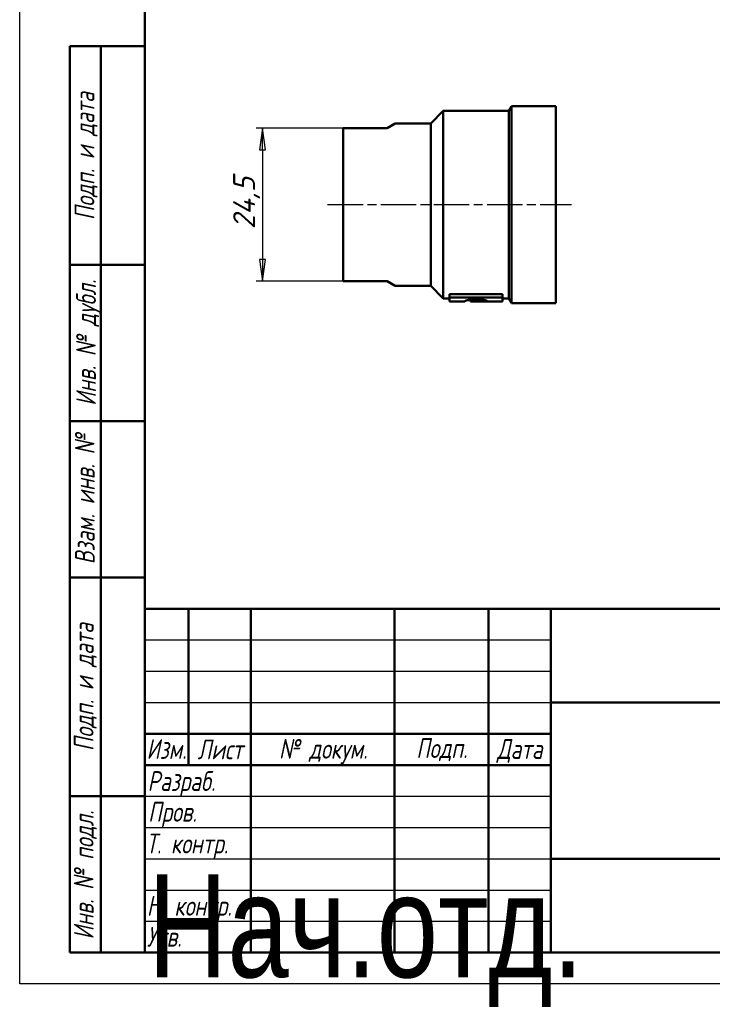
# Model space of a CAD drawing. Header units: millimetres. Extents: x -90 to 706, y -67 to 355.
# Tile 1 of 4: x 0 to 111, y -3 to 154. Entities that reach past the tile are written whole.
import ezdxf
from ezdxf.enums import TextEntityAlignment as Align

# ---------------------------------------------------------------- set-up
doc = ezdxf.new("R2018")
doc.units = ezdxf.units.MM
doc.linetypes.add('CHAIN', pattern=[0.7087, 0.4724, -0.0591, 0.1181, -0.0591])
for name, color, linetype, lineweight in [('Видимые тонкие (ГОСТ)', 7, 'Continuous', 35), ('Видимый контур (ГОСТ)', 7, 'Continuous', 50), ('Заголовок (ГОСТ)', 7, 'Continuous', 50), ('Кромка (ГОСТ)', 7, 'Continuous', 50), ('Обозначение (ГОСТ)', 7, 'Continuous', 25), ('Осевая линия (ГОСТ)', 7, 'Continuous', 25), ('Размер (ГОСТ)', 7, 'Continuous', 25), ('Эскизная геометрия (ГОСТ)', 7, 'Continuous', 50)]:
    doc.layers.add(name, color=color, linetype=linetype, lineweight=lineweight)
doc.styles.get("Standard").update_dxf_attribs({"font": 'GOST Common Italic.ttf'})
doc.styles.add('Альтернативный текст (ГОСТ)', font='txt', dxfattribs={"width": 0.8})
doc.styles.add('Обычный текст (ГОСТ)', font='GOST Common Italic.ttf')
doc.dimstyles.new('Обычный (ГОСТ)', dxfattribs={"dimtxt": 3.5, "dimasz": 3.5, "dimexe": 1, "dimexo": 0, "dimgap": 0.5, "dimtad": 1, "dimrnd": 1e-08, "dimtxsty": 'Обычный текст (ГОСТ)', "dimblk": 'Filled-1', "dimcen": 0.09, "dimdle": 15, "dimclrd": 256, "dimclre": 256, "dimclrt": 256, "dimazin": 2, "dimtfac": 0.714286, "dimtdec": 3, "dimtmove": 0, "dimatfit": 3, "dimfxl": 1, "dimtolj": 1, "dimlwd": 25, "dimlwe": 25, "dimarcsym": 0})

# ---------------------------------------------------------------- blocks, each defined once
blk = doc.blocks.new('ГОСТ - Доп. графы 1')
at = {"layer": 'Эскизная геометрия (ГОСТ)'}
for p, q in [((-12, 0), (-12, 145)), ((-12, 145), (0, 145)), ((-7, 145), (-7, 0)), ((-12, 110), (-7, 110)), ((-7, 110), (0, 110)), ((-12, 85), (-7, 85)), ((-7, 85), (0, 85)), ((-12, 60), (-7, 60)), ((-7, 60), (0, 60)), ((-12, 25), (-7, 25)), ((-7, 25), (0, 25)), ((0, 0), (-12, 0))]:
    blk.add_line(p, q, dxfattribs=at)
at = {"layer": 'Обозначение (ГОСТ)', "char_height": 3.17, "attachment_point": 5, "rotation": 90, "style": 'Альтернативный текст (ГОСТ)'}
for s, insert, width in [('\\fGOST Common|b0|i1;\\H3.1700;Подп. и дата', (-9.37, 127.41), 34.7679), ('\\fGOST Common|b0|i1;\\H3.1700;Инв. № дубл.', (-8.95, 97.55), 24.8438), ('\\fGOST Common|b0|i1;\\H3.1700;Взам. инв. №', (-9.58, 72.53), 24.8669), ('\\fGOST Common|b0|i1;\\H3.1700;Подп. и дата', (-9.5, 42.47), 35.1486), ('\\fGOST Common|b0|i1;\\H3.1700;Инв. № подл.', (-9.5, 12.41), 24.9618)]:
    blk.add_mtext(s, dxfattribs=dict(at, insert=insert, width=width))
at = {"layer": 'Обозначение (ГОСТ)', "lineweight": 30, "width": 0.8, "flags": 17}
for tag, p in [('Подп._и_дата_2', (-3.53, 127.51)), ('Инв._номер_дубликата', (-3.41, 97.47)), ('Взамен_инв._номера', (-3.46, 72.53)), ('Подп._и_дата_1', (-3.42, 42.35)), ('ИНВЕНТАРНЫЙ_НОМЕР', (-3.33, 12.68))]:
    blk.add_attdef(tag, text='', height=3.17, rotation=90, dxfattribs=at).set_placement(p, align=Align.MIDDLE_CENTER)
blk = doc.blocks.new('Основные надписи ГОСТ - Форма 1')
at = {"layer": 'Заголовок (ГОСТ)'}
for p, q in [((0, 55), (185, 55)), ((0, 0), (0, 55)), ((0, 0), (0, 55)), ((7, 55), (7, 30)), ((17, 55), (17, 0)), ((40, 55), (40, 0)), ((55, 55), (55, 0)), ((65, 55), (65, 0)), ((65, 40), (185, 40)), ((0, 35), (65, 35)), ((0, 30), (65, 30)), ((65, 15), (185, 15)), ((185, 0), (0, 0))]:
    blk.add_line(p, q, dxfattribs=at)
at = {"layer": 'Заголовок (ГОСТ)', "linetype": 'Continuous', "lineweight": 25}
for p, q in [((0, 50), (65, 50)), ((0, 45), (65, 45)), ((0, 40), (65, 40)), ((0, 25), (65, 25)), ((0, 20), (65, 20)), ((0, 15), (65, 15)), ((0, 10), (65, 10)), ((0, 5), (65, 5))]:
    blk.add_line(p, q, dxfattribs=at)
at = {"layer": 'Заголовок (ГОСТ)', "char_height": 3.17, "style": 'Альтернативный текст (ГОСТ)'}
for s, insert, width, attachment_point in [('\\fGOST Common|b0|i1;\\H3.1700;Изм.', (3.5, 32.56), 6.9635, 5), ('\\fGOST Common|b0|i1;\\H3.1700;Лист', (12.1, 32.5), 10.0029, 5), ('\\A0;\\fGOST Common|b0|i1;\\H3.1700;№ докум.', (28.58, 32.16), 22.9069, 5), ('\\fGOST Common|b0|i1;\\H3.1700;Подп.', (47.56, 32.45), 14.879, 5), ('\\fGOST Common|b0|i1;\\H3.1700;Дата', (60.02, 32.24), 9.9614, 5), ('\\fGOST Common|b0|i1;\\H3.1700;Разраб.', (0.47, 27), 16.9971, 4), ('\\fGOST Common|b0|i1;\\H3.1700;Пров.', (0.56, 22.08), 17.0192, 4), ('\\A0;\\fGOST Common|b0|i1;\\H3.1700;Т. контр.', (0.23, 17.01), 16.9554, 4), ('\\fGOST Common|b0|i1;\\H3.1700;Н. контр.', (0.36, 7.05), 16.9999, 4), ('\\fGOST Common|b0|i1;\\H3.1700;Утв.', (0.34, 2.52), 17.0083, 4)]:
    blk.add_mtext(s, dxfattribs=dict(at, insert=insert, width=width, attachment_point=attachment_point))
at = {"layer": 'Заголовок (ГОСТ)', "lineweight": 30, "flags": 104}
for tag, height, width, p in [('Изм1', 2.89, 0.7, (3.51, 52.52)), ('Лист1', 2.89, 0.7, (12.03, 52.52)), ('Докум1', 2.89, 0.7, (28.54, 52.48)), ('Изм2', 2.89, 0.7, (3.5, 47.52)), ('Лист2', 2.89, 0.7, (12.01, 47.5)), ('Докум2', 2.89, 0.7, (28.53, 47.5)), ('Изм3', 2.89, 0.7, (3.5, 42.5)), ('Лист3', 2.89, 0.7, (12.01, 42.51)), ('Докум3', 2.89, 0.7, (28.51, 42.48)), ('Изм4', 2.89, 0.7, (3.51, 37.5)), ('Лист4', 2.89, 0.7, (12, 37.53)), ('Докум4', 2.89, 0.7, (28.51, 37.52)), ('НАИМЕНОВАНИЕ', 5, 0.8, (100.03, 29.98)), ('Литера', 3.5, 0.8, (137.52, 27.25)), ('Литера2', 3.5, 0.8, (142.51, 27.22)), ('Литера3', 3.5, 0.8, (147.52, 27.21)), ('Масса', 3.5, 0.8, (158.47, 27.53)), ('Масштаб', 3.5, 0.8, (176, 27.6)), ('Тип_документа', 3.17, 0.8, (100.08, 17.56)), ('Листов', 3.17, 0.8, (177.46, 17.58)), ('Материал_Класс', 3.5, 0.9, (100, 7.5))]:
    blk.add_attdef(tag, text='', height=height, dxfattribs=dict(at, width=width)).set_placement(p, align=Align.MIDDLE_CENTER)
for tag, height, width, p in [('Подп1', 2.89, 0.7, (40.01, 52.51)), ('Дата1', 2, 0.7, (55.01, 52.51)), ('Подп2', 2.89, 0.7, (40.01, 47.5)), ('Дата2', 2, 0.7, (55.01, 47.49)), ('Подп3', 2.89, 0.7, (40.01, 42.51)), ('Дата3', 2, 0.7, (55.02, 42.52)), ('Подп4', 2.89, 0.7, (40.01, 37.51)), ('Дата4', 2, 0.7, (55.02, 37.51)), ('АВТОР', 3.17, 0.8, (17.41, 27.49)), ('Разработал_Подп.', 2.89, 0.7, (40.05, 27.51)), ('ДАТА_СОЗДАНИЯ', 2, 0.7, (55.01, 27.51)), ('ПРОВЕРИЛ', 3.17, 0.8, (17.41, 22.53)), ('Проверил_Подп.', 2.89, 0.7, (40.05, 22.52)), ('ДАТА_ПРОВЕРКИ', 2, 0.7, (55.02, 22.51)), ('ТЕХНОЛОГ', 3.17, 0.8, (17.33, 17.54)), ('Технолог_Подп.', 2.89, 0.7, (40.05, 17.51)), ('Технолог_Дата', 2, 0.7, (55.01, 17.5)), ('НАЧ._ОТДЕЛА', 3.17, 0.8, (17.46, 12.45)), ('Руководитель_Подп.', 2.89, 0.7, (40.01, 12.5)), ('Руководитель_Дата', 2, 0.7, (55.01, 12.51)), ('Должность_руководителя', 3.17, 0.8, (0.52, 12.51)), ('НОРМОКОНТРОЛЬ', 3.17, 0.8, (17.37, 7.48)), ('Нормоконтроль_Подп.', 2.89, 0.7, (40.05, 7.52)), ('ДАТА_НОРМОКОНТРОЛЯ', 2, 0.7, (55.02, 7.51)), ('УТВЕРДИЛ', 3.17, 0.8, (17.4, 2.51)), ('Утвердил_Подп.', 2.89, 0.7, (40.05, 2.51)), ('ДАТА_УТВЕРЖДЕНИЯ', 2, 0.7, (55.01, 2.5))]:
    blk.add_attdef(tag, text='', height=height, dxfattribs=dict(at, width=width)).set_placement(p, align=Align.MIDDLE_LEFT)
for tag, height, p in [('ОБОЗНАЧЕНИЕ', 5, (125.33, 47.56)), ('ОРГАНИЗАЦИЯ', 3.5, (160.02, 7.6))]:
    blk.add_attdef(tag, text='', height=height, dxfattribs=at).set_placement(p, align=Align.MIDDLE_CENTER)
at = {"layer": 'Заголовок (ГОСТ)', "lineweight": 30, "width": 0.9, "flags": 104}
for tag, p in [('Материал_Наим.', (133.71, 9.75)), ('Материал_ГОСТ', (134.04, 4.06))]:
    blk.add_attdef(tag, text='', height=3.5, dxfattribs=at).set_placement(p, align=Align.MIDDLE_RIGHT)
blk = doc.blocks.new('Рамки ГОСТ_ граница 297x210')
at = {"layer": 'Кромка (ГОСТ)', "lineweight": 25}
for p, q in [((0, 0), (0, 297)), ((210, 0), (0, 0))]:
    blk.add_line(p, q, dxfattribs=at)
at = {"layer": 'Кромка (ГОСТ)'}
for p, q in [((20, 292), (20, 5)), ((20, 5), (205, 5))]:
    blk.add_line(p, q, dxfattribs=at)
blk = doc.blocks.new('Filled-1')
at = {"color": 0}
for p, q in [((0, 0), (-1, 0.143)), ((-1, 0.143), (-1, -0.143)), ((-1, 0), (0, 0)), ((-1, -0.143), (0, 0))]:
    blk.add_line(p, q, dxfattribs=at)
at = {"color": 0, "flags": 128}
blk.add_lwpolyline([(-1, -0.143), (0, 0), (-1, 0.143), (-1, -0.143)], dxfattribs=at)
at = {"color": 0}
blk.add_solid([(-1, -0.143), (0, 0), (-1, 0.143), (-1, -0.143)], dxfattribs=at)
blk = doc.blocks.new('*D9')
at = {"layer": 'Defpoints', "color": 0, "linetype": 'Continuous', "transparency": 16777216}
for p in [(51.78, 136.89), (38.86, 112.39), (51.78, 112.39)]:
    blk.add_point(p, dxfattribs=at)
at = {"layer": 'Размер (ГОСТ)', "linetype": 'Continuous', "lineweight": 25, "transparency": 16777216}
for p, q in [((51.78, 136.89), (37.86, 136.89)), ((38.86, 133.39), (38.86, 115.89)), ((51.78, 112.39), (37.86, 112.39))]:
    blk.add_line(p, q, dxfattribs=at)
at = {"layer": 'Размер (ГОСТ)', "linetype": 'Continuous', "lineweight": 25, "transparency": 16777216, "xscale": 3.5, "yscale": 3.5, "zscale": 3.5}
for p, rotation in [((38.86, 136.89), 90), ((38.86, 112.39), 270)]:
    blk.add_blockref('Filled-1', p, dxfattribs=dict(at, rotation=rotation))
at = {"layer": 'Размер (ГОСТ)', "linetype": 'Continuous', "lineweight": 25, "transparency": 16777216, "insert": (34.16, 120.71), "char_height": 3.5, "attachment_point": 1, "rotation": 90, "style": 'Обычный текст (ГОСТ)'}
blk.add_mtext('\\A1;24,5', dxfattribs=at)

msp = doc.modelspace()

# ---------------------------------------------------------------- linework, layer by layer
at = {"layer": 'Видимые тонкие (ГОСТ)'}
msp.add_line((73.0221, 109.3052), (73.0221, 109.4854), dxfattribs=at)
at = {"layer": 'Видимый контур (ГОСТ)'}
for p, q in [((78.2812, 139.6412), (78.7142, 140.3912)), ((78.7142, 108.8912), (78.7142, 140.3912)), ((78.7142, 140.3912), (85.7812, 140.3912)), ((85.7812, 108.8912), (85.7812, 140.3912)), ((65.7812, 137.6412), (67.7812, 139.6412)), ((67.7812, 109.6412), (67.7812, 139.6412)), ((67.7812, 139.6412), (78.2812, 139.6412)), ((78.2812, 109.6412), (78.2812, 139.6412)), ((58.7812, 136.8912), (60.0802, 137.6412)), ((60.0802, 137.6412), (65.7812, 137.6412)), ((65.7812, 111.6412), (65.7812, 137.6412)), ((58.7812, 136.8912), (51.7812, 136.8912)), ((51.7812, 112.3912), (51.7812, 136.8912)), ((51.7812, 112.3912), (58.7812, 112.3912)), ((60.0802, 111.6412), (58.7812, 112.3912)), ((60.0802, 111.6412), (65.7812, 111.6412)), ((65.7812, 111.6412), (67.7812, 109.6412)), ((68.7812, 109.8103), (68.7812, 110.3337)), ((68.7812, 110.3337), (77.2812, 110.3337)), ((77.2812, 109.8103), (77.2812, 110.3337)), ((67.7812, 109.6412), (68.7812, 109.6412)), ((77.2812, 109.8103), (68.7812, 109.8103)), ((68.7812, 109.1412), (68.7812, 109.8103)), ((68.7812, 109.1412), (71.2534, 109.1412)), ((71.2534, 109.1929), (71.2534, 109.1412)), ((72.1149, 109.3574), (71.627, 109.3574)), ((72.1149, 109.1941), (72.1149, 109.4386)), ((72.1149, 109.1412), (72.1149, 109.1941)), ((72.1149, 109.1412), (72.5179, 109.1412)), ((72.5179, 109.1663), (72.5179, 109.1412)), ((72.5179, 109.1663), (73.929, 109.1663)), ((74.8004, 109.1415), (72.5179, 109.1415)), ((73.929, 109.1941), (73.929, 109.4369)), ((73.929, 109.1941), (73.929, 109.1663)), ((74.8004, 109.1412), (74.8004, 109.1912)), ((74.8004, 109.1412), (77.2812, 109.1412)), ((77.2812, 109.8103), (77.2812, 109.1412)), ((77.2812, 109.6412), (78.2812, 109.6412)), ((78.2812, 109.6412), (78.7142, 108.8912)), ((78.7142, 108.8912), (85.7812, 108.8912))]:
    msp.add_line(p, q, dxfattribs=at)
for points, knots in [([(71.2534, 109.1929), (71.2534, 109.2075), (71.2682, 109.2253), (71.3323, 109.2641), (71.378, 109.2845), (71.5275, 109.3346), (71.6443, 109.3646), (71.9431, 109.4189), (72.1168, 109.4417), (72.5347, 109.4766), (72.774, 109.4854), (73.0164, 109.4854)], [-0.302744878, -0.302744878, -0.302744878, -0.302744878, -0.248939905, -0.248939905, -0.200674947, -0.200674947, -0.136047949, -0.136047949, -0.072739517, -0.072739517, 0, 0, 0, 0]), ([(73.0221, 109.3052), (72.9525, 109.3052), (72.883, 109.3044), (72.7519, 109.3007), (72.6905, 109.2982), (72.5361, 109.289), (72.4506, 109.2811), (72.2987, 109.2612), (72.2388, 109.2495), (72.143, 109.2232), (72.1149, 109.208), (72.1149, 109.1941)], [-0.17531109, -0.17531109, -0.17531109, -0.17531109, -0.150525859, -0.150525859, -0.127689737, -0.127689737, -0.090704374, -0.090704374, -0.05054888, -0.05054888, 0, 0, 0, 0]), ([(73.0164, 109.4854), (73.1411, 109.4854), (73.2654, 109.4831), (73.5046, 109.4734), (73.6187, 109.4663), (73.9235, 109.4404), (74.0983, 109.4172), (74.4137, 109.3602), (74.54, 109.3272), (74.7399, 109.2578), (74.8004, 109.2199), (74.8004, 109.1912)], [-0.361360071, -0.361360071, -0.361360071, -0.361360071, -0.315676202, -0.315676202, -0.272004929, -0.272004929, -0.194299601, -0.194299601, -0.107462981, -0.107462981, 0, 0, 0, 0]), ([(73.929, 109.1941), (73.929, 109.2013), (73.9217, 109.2092), (73.8902, 109.2254), (73.8673, 109.2336), (73.7938, 109.2525), (73.7379, 109.2629), (73.5925, 109.2818), (73.5064, 109.2896), (73.2876, 109.3022), (73.155, 109.3052), (73.0221, 109.3052)], [-0.151766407, -0.151766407, -0.151766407, -0.151766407, -0.125611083, -0.125611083, -0.101746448, -0.101746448, -0.071133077, -0.071133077, -0.039899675, -0.039899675, 0, 0, 0, 0])]:
    msp.add_open_spline(points, degree=3, knots=knots, dxfattribs=at)
at = {"layer": 'Осевая линия (ГОСТ)', "linetype": 'CHAIN', "ltscale": 11.993792}
msp.add_line((49.2812, 124.6412), (88.2812, 124.6412), dxfattribs=at)

# ---------------------------------------------------------------- block references
for name, p in [('Рамки ГОСТ_ граница 297x210', (0, 0)), ('ГОСТ - Доп. графы 1', (20, 5))]:
    msp.add_blockref(name, p)
ref = msp.add_blockref('Основные надписи ГОСТ - Форма 1', (20, 5))
lines = msp.add_mtext('\\W0.8000;Нач.отд.', dxfattribs={"layer": 'Заголовок (ГОСТ)', "insert": (20.5216, 17.5142), "char_height": 16.475961, "attachment_point": 1})
ref.add_attrib('Должность_руководителя', '', (20.5216, 17.5142), dxfattribs={"flags": 104}).embed_mtext(lines)
lines = msp.add_mtext('\\W0.8000;', dxfattribs={"layer": 'Заголовок (ГОСТ)', "insert": (37.4114, 32.4883), "char_height": 22.59262, "attachment_point": 1})
ref.add_attrib('АВТОР', '', (37.4114, 32.4883), dxfattribs={"flags": 104}).embed_mtext(lines)
lines = msp.add_mtext('\\W0.8000;', dxfattribs={"layer": 'Заголовок (ГОСТ)', "insert": (37.4083, 27.5258), "char_height": 22.55166, "attachment_point": 1})
ref.add_attrib('ПРОВЕРИЛ', '', (37.4083, 27.5258), dxfattribs={"flags": 104}).embed_mtext(lines)
lines = msp.add_mtext('\\W0.8000;', dxfattribs={"layer": 'Заголовок (ГОСТ)', "insert": (37.3337, 22.5428), "char_height": 22.67099, "attachment_point": 1})
ref.add_attrib('ТЕХНОЛОГ', '', (37.3337, 22.5428), dxfattribs={"flags": 104}).embed_mtext(lines)
lines = msp.add_mtext('\\W0.8000;', dxfattribs={"layer": 'Заголовок (ГОСТ)', "insert": (37.4616, 17.4456), "char_height": 22.55501, "attachment_point": 1})
ref.add_attrib('НАЧ._ОТДЕЛА', '', (37.4616, 17.4456), dxfattribs={"flags": 104}).embed_mtext(lines)
lines = msp.add_mtext('\\W0.8000;', dxfattribs={"layer": 'Заголовок (ГОСТ)', "insert": (37.3745, 12.4807), "char_height": 22.66902, "attachment_point": 1})
ref.add_attrib('НОРМОКОНТРОЛЬ', '', (37.3745, 12.4807), dxfattribs={"flags": 104}).embed_mtext(lines)
lines = msp.add_mtext('\\W0.8000;', dxfattribs={"layer": 'Заголовок (ГОСТ)', "insert": (37.4006, 7.5066), "char_height": 22.61295, "attachment_point": 1})
ref.add_attrib('УТВЕРДИЛ', '', (37.4006, 7.5066), dxfattribs={"flags": 104}).embed_mtext(lines)
lines = msp.add_mtext('\\W0.7000;', dxfattribs={"layer": 'Заголовок (ГОСТ)', "insert": (75.0121, 57.5134), "char_height": 9.98446, "attachment_point": 1})
ref.add_attrib('Дата1', '', (75.0121, 57.5134), dxfattribs={"flags": 104}).embed_mtext(lines)
lines = msp.add_mtext('\\W0.7000;', dxfattribs={"layer": 'Заголовок (ГОСТ)', "insert": (75.0121, 52.4908), "char_height": 9.98446, "attachment_point": 1})
ref.add_attrib('Дата2', '', (75.0121, 52.4908), dxfattribs={"flags": 104}).embed_mtext(lines)
lines = msp.add_mtext('\\W0.7000;', dxfattribs={"layer": 'Заголовок (ГОСТ)', "insert": (75.0232, 47.521), "char_height": 9.97116, "attachment_point": 1})
ref.add_attrib('Дата3', '', (75.0232, 47.521), dxfattribs={"flags": 104}).embed_mtext(lines)
lines = msp.add_mtext('\\W0.7000;', dxfattribs={"layer": 'Заголовок (ГОСТ)', "insert": (75.0232, 42.5092), "char_height": 9.98863, "attachment_point": 1})
ref.add_attrib('Дата4', '', (75.0232, 42.5092), dxfattribs={"flags": 104}).embed_mtext(lines)
lines = msp.add_mtext('\\W0.7000;', dxfattribs={"layer": 'Заголовок (ГОСТ)', "insert": (75.0086, 32.5112), "char_height": 9.98041, "attachment_point": 1})
ref.add_attrib('ДАТА_СОЗДАНИЯ', '', (75.0086, 32.5112), dxfattribs={"flags": 104}).embed_mtext(lines)
lines = msp.add_mtext('\\W0.7000;', dxfattribs={"layer": 'Заголовок (ГОСТ)', "insert": (75.022, 27.5095), "char_height": 9.95769, "attachment_point": 1})
ref.add_attrib('ДАТА_ПРОВЕРКИ', '', (75.022, 27.5095), dxfattribs={"flags": 104}).embed_mtext(lines)
lines = msp.add_mtext('\\W0.7000;', dxfattribs={"layer": 'Заголовок (ГОСТ)', "insert": (75.0148, 22.5028), "char_height": 9.98633, "attachment_point": 1})
ref.add_attrib('Технолог_Дата', '', (75.0148, 22.5028), dxfattribs={"flags": 104}).embed_mtext(lines)
lines = msp.add_mtext('\\W0.7000;', dxfattribs={"layer": 'Заголовок (ГОСТ)', "insert": (75.0101, 17.5095), "char_height": 9.99024, "attachment_point": 1})
ref.add_attrib('Руководитель_Дата', '', (75.0101, 17.5095), dxfattribs={"flags": 104}).embed_mtext(lines)
lines = msp.add_mtext('\\W0.7000;', dxfattribs={"layer": 'Заголовок (ГОСТ)', "insert": (75.0237, 12.5112), "char_height": 9.98246, "attachment_point": 1})
ref.add_attrib('ДАТА_НОРМОКОНТРОЛЯ', '', (75.0237, 12.5112), dxfattribs={"flags": 104}).embed_mtext(lines)
lines = msp.add_mtext('\\W0.7000;', dxfattribs={"layer": 'Заголовок (ГОСТ)', "insert": (75.0093, 7.4985), "char_height": 9.9968, "attachment_point": 1})
ref.add_attrib('ДАТА_УТВЕРЖДЕНИЯ', '', (75.0093, 7.4985), dxfattribs={"flags": 104}).embed_mtext(lines)
lines = msp.add_mtext('\\W0.7000;', dxfattribs={"layer": 'Заголовок (ГОСТ)', "insert": (60.0143, 57.5125), "char_height": 14.91999, "attachment_point": 1})
ref.add_attrib('Подп1', '', (60.0143, 57.5125), dxfattribs={"flags": 104}).embed_mtext(lines)
lines = msp.add_mtext('\\W0.7000;', dxfattribs={"layer": 'Заголовок (ГОСТ)', "insert": (60.0143, 52.5027), "char_height": 14.98562, "attachment_point": 1})
ref.add_attrib('Подп2', '', (60.0143, 52.5027), dxfattribs={"flags": 104}).embed_mtext(lines)
lines = msp.add_mtext('\\W0.7000;', dxfattribs={"layer": 'Заголовок (ГОСТ)', "insert": (60.0143, 47.5148), "char_height": 14.98562, "attachment_point": 1})
ref.add_attrib('Подп3', '', (60.0143, 47.5148), dxfattribs={"flags": 104}).embed_mtext(lines)
lines = msp.add_mtext('\\W0.7000;', dxfattribs={"layer": 'Заголовок (ГОСТ)', "insert": (60.0144, 42.5058), "char_height": 14.96586, "attachment_point": 1})
ref.add_attrib('Подп4', '', (60.0144, 42.5058), dxfattribs={"flags": 104}).embed_mtext(lines)
lines = msp.add_mtext('\\W0.7000;', dxfattribs={"layer": 'Заголовок (ГОСТ)', "insert": (60.045, 32.5144), "char_height": 14.95963, "attachment_point": 1})
ref.add_attrib('Разработал_Подп.', '', (60.045, 32.5144), dxfattribs={"flags": 104}).embed_mtext(lines)
lines = msp.add_mtext('\\W0.7000;', dxfattribs={"layer": 'Заголовок (ГОСТ)', "insert": (60.045, 27.5245), "char_height": 14.93971, "attachment_point": 1})
ref.add_attrib('Проверил_Подп.', '', (60.045, 27.5245), dxfattribs={"flags": 104}).embed_mtext(lines)
lines = msp.add_mtext('\\W0.7000;', dxfattribs={"layer": 'Заголовок (ГОСТ)', "insert": (60.045, 22.5148), "char_height": 14.93971, "attachment_point": 1})
ref.add_attrib('Технолог_Подп.', '', (60.045, 22.5148), dxfattribs={"flags": 104}).embed_mtext(lines)
lines = msp.add_mtext('\\W0.7000;', dxfattribs={"layer": 'Заголовок (ГОСТ)', "insert": (60.0052, 17.505), "char_height": 14.97955, "attachment_point": 1})
ref.add_attrib('Руководитель_Подп.', '', (60.0052, 17.505), dxfattribs={"flags": 104}).embed_mtext(lines)
lines = msp.add_mtext('\\W0.7000;', dxfattribs={"layer": 'Заголовок (ГОСТ)', "insert": (60.045, 12.5151), "char_height": 14.93971, "attachment_point": 1})
ref.add_attrib('Нормоконтроль_Подп.', '', (60.045, 12.5151), dxfattribs={"flags": 104}).embed_mtext(lines)
lines = msp.add_mtext('\\W0.7000;', dxfattribs={"layer": 'Заголовок (ГОСТ)', "insert": (60.045, 7.5053), "char_height": 14.95963, "attachment_point": 1})
ref.add_attrib('Утвердил_Подп.', '', (60.045, 7.5053), dxfattribs={"flags": 104}).embed_mtext(lines)
lines = msp.add_mtext('\\W0.7000;', dxfattribs={"layer": 'Заголовок (ГОСТ)', "insert": (48.5417, 57.4833), "char_height": 22.94698, "attachment_point": 1})
ref.add_attrib('Докум1', '', (48.5417, 57.4833), dxfattribs={"flags": 104}).embed_mtext(lines)
lines = msp.add_mtext('\\W0.7000;', dxfattribs={"layer": 'Заголовок (ГОСТ)', "insert": (48.526, 52.4968), "char_height": 22.97824, "attachment_point": 1})
ref.add_attrib('Докум2', '', (48.526, 52.4968), dxfattribs={"flags": 104}).embed_mtext(lines)
lines = msp.add_mtext('\\W0.7000;', dxfattribs={"layer": 'Заголовок (ГОСТ)', "insert": (48.5104, 47.4791), "char_height": 22.94698, "attachment_point": 1})
ref.add_attrib('Докум3', '', (48.5104, 47.4791), dxfattribs={"flags": 104}).embed_mtext(lines)
lines = msp.add_mtext('\\W0.7000;', dxfattribs={"layer": 'Заголовок (ГОСТ)', "insert": (48.5148, 42.5199), "char_height": 22.97406, "attachment_point": 1})
ref.add_attrib('Докум4', '', (48.5148, 42.5199), dxfattribs={"flags": 104}).embed_mtext(lines)
lines = msp.add_mtext('\\W0.7000;', dxfattribs={"layer": 'Заголовок (ГОСТ)', "insert": (32.0309, 57.5161), "char_height": 9.99314, "attachment_point": 1})
ref.add_attrib('Лист1', '', (32.0309, 57.5161), dxfattribs={"flags": 104}).embed_mtext(lines)
lines = msp.add_mtext('\\W0.7000;', dxfattribs={"layer": 'Заголовок (ГОСТ)', "insert": (32.012, 52.5044), "char_height": 9.97806, "attachment_point": 1})
ref.add_attrib('Лист2', '', (32.012, 52.5044), dxfattribs={"flags": 104}).embed_mtext(lines)
lines = msp.add_mtext('\\W0.7000;', dxfattribs={"layer": 'Заголовок (ГОСТ)', "insert": (32.012, 47.5076), "char_height": 9.97806, "attachment_point": 1})
ref.add_attrib('Лист3', '', (32.012, 47.5076), dxfattribs={"flags": 104}).embed_mtext(lines)
lines = msp.add_mtext('\\W0.7000;', dxfattribs={"layer": 'Заголовок (ГОСТ)', "insert": (32.0042, 42.5264), "char_height": 9.99358, "attachment_point": 1})
ref.add_attrib('Лист4', '', (32.0042, 42.5264), dxfattribs={"flags": 104}).embed_mtext(lines)
lines = msp.add_mtext('\\W0.7000;', dxfattribs={"layer": 'Заголовок (ГОСТ)', "insert": (23.5126, 57.5165), "char_height": 7.004, "attachment_point": 1})
ref.add_attrib('Изм1', '', (23.5126, 57.5165), dxfattribs={"flags": 104}).embed_mtext(lines)
lines = msp.add_mtext('\\W0.7000;', dxfattribs={"layer": 'Заголовок (ГОСТ)', "insert": (23.5044, 52.5206), "char_height": 6.98767, "attachment_point": 1})
ref.add_attrib('Изм2', '', (23.5044, 52.5206), dxfattribs={"flags": 104}).embed_mtext(lines)
lines = msp.add_mtext('\\W0.7000;', dxfattribs={"layer": 'Заголовок (ГОСТ)', "insert": (23.5044, 47.5003), "char_height": 7.02032, "attachment_point": 1})
ref.add_attrib('Изм3', '', (23.5044, 47.5003), dxfattribs={"flags": 104}).embed_mtext(lines)
lines = msp.add_mtext('\\W0.7000;', dxfattribs={"layer": 'Заголовок (ГОСТ)', "insert": (23.5126, 42.5044), "char_height": 7.004, "attachment_point": 1})
ref.add_attrib('Изм4', '', (23.5126, 42.5044), dxfattribs={"flags": 104}).embed_mtext(lines)

# ---------------------------------------------------------------- dimensions: what is measured, and where the dimension line sits
at = {"layer": 'Размер (ГОСТ)', "linetype": 'Continuous', "lineweight": 25}
dim = msp.add_linear_dim(base=(38.8609, 112.3912), p1=(51.7812, 136.8912), p2=(51.7812, 112.3912), angle=90, dimstyle='Обычный (ГОСТ)', override={"dimgap": 0.5, "dimdec": 2, "dimtol": 0, "dimlim": 0, "dimtp": 0, "dimtm": 0, "dimtdec": 3, "dimtofl": 0, "dimatfit": 1}, dxfattribs=at)
dim.commit()
dim.dimension.update_dxf_attribs({"geometry": '*D9', "text_midpoint": (38.8609, 125.2912), "dimtype": 160})

doc.saveas('drawing.dxf')
